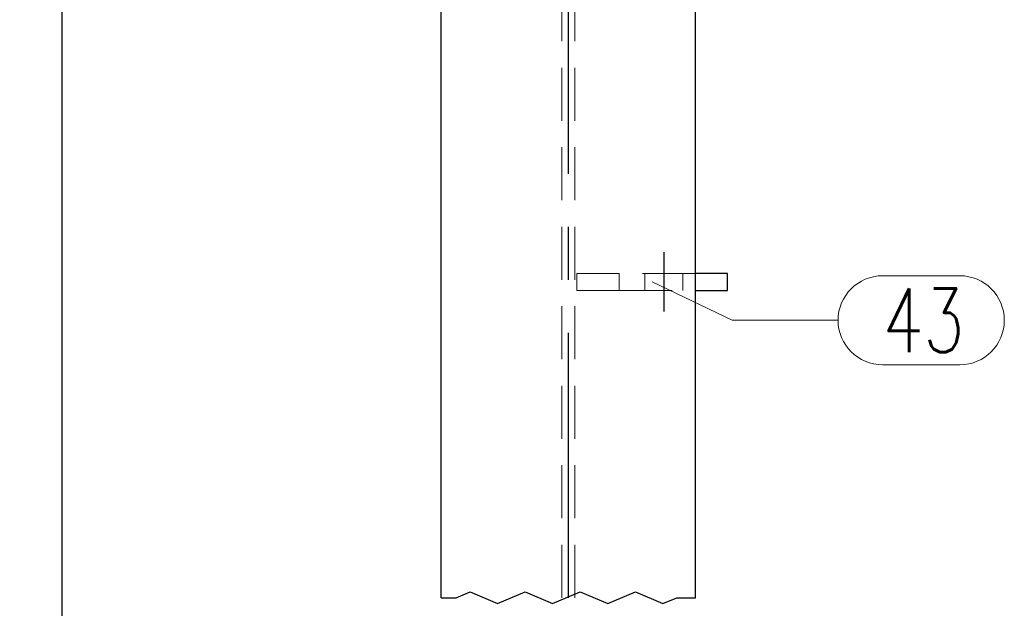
# Model space of a CAD drawing. Header units: millimetres. Extents: x 3515 to 4529, y 13642 to 14292.
# Tile 68 of 96: x 3983 to 4029, y 14157 to 14185. Entities that reach past the tile are written whole.
import ezdxf

# ---------------------------------------------------------------- set-up
doc = ezdxf.new("R2010")
doc.units = ezdxf.units.MM
doc.header["$LTSCALE"] = 10
doc.linetypes.add('HIDDEN', pattern=[0.375, 0.25, -0.125])
doc.linetypes.add('MITTE', pattern=[2, 1.25, -0.25, 0.25, -0.25])
doc.layers.get('Defpoints').update_dxf_attribs({"color": 1})
for name, color, linetype, lineweight in [('PS_DIM', 4, 'Continuous', 13), ('PS_Hidden', 2, 'HIDDEN', 9), ('PS_Pos', 1, 'Continuous', 15), ('PS_SOLID', 7, 'Continuous', 30)]:
    doc.layers.add(name, color=color, linetype=linetype, lineweight=lineweight)
doc.layers.add('PS_MID', color=5, linetype='MITTE')
doc.layers.add('PS_SHAPE', color=3, linetype='Continuous')
doc.styles.add('simplex', font='simplex.shx', dxfattribs={"width": 0.75})
doc.dimstyles.new('1_10_GŁ_DS1-LS10', dxfattribs={"dimtxt": 2, "dimasz": 2, "dimexe": 2, "dimexo": 5, "dimgap": 1, "dimtad": 1, "dimjust": 4, "dimdec": 0, "dimlfac": 10, "dimtxsty": 'simplex', "dimblk1": 'NONE', "dimsah": 1, "dimcen": 2, "dimclrd": 256, "dimclre": 256, "dimclrt": 3, "dimadec": 1, "dimazin": 0, "dimtfac": 1, "dimtdec": 0, "dimtmove": 2, "dimatfit": 3, "dimfxl": 1, "dimarcsym": 0})

# ---------------------------------------------------------------- blocks, each defined once
blk = doc.blocks.new('*D186')
at = {"layer": 'Defpoints', "color": 0, "transparency": 16777216}
for p in [(3984.79, 14206.909), (4005.18, 14206.909), (4014.68, 14057.599)]:
    blk.add_point(p, dxfattribs=at)
at = {"layer": 'PS_DIM', "lineweight": -2, "transparency": 16777216}
for p, q in [((4000.18, 14206.909), (3982.79, 14206.909)), ((3984.79, 14057.599), (3984.79, 14204.909)), ((4009.68, 14057.599), (3982.79, 14057.599))]:
    blk.add_line(p, q, dxfattribs=at)
at = {"layer": 'PS_DIM', "transparency": 16777216}
blk.add_solid([(3984.457, 14204.909), (3985.123, 14204.909), (3984.79, 14206.909)], dxfattribs=at)
at = {"layer": 'PS_DIM', "color": 3, "transparency": 16777216, "insert": (3988.417, 14208.929), "char_height": 2, "attachment_point": 5, "rotation": 0.0573, "style": 'simplex'}
blk.add_mtext('3969', dxfattribs=at)
blk = doc.blocks.new('_None')
blk = doc.blocks.new('*D187')
at = {"layer": 'Defpoints', "color": 0, "transparency": 16777216}
for p in [(3984.79, 14226.033), (4014.68, 14226.033), (4014.68, 14057.599)]:
    blk.add_point(p, dxfattribs=at)
at = {"layer": 'PS_DIM', "lineweight": -2, "transparency": 16777216}
for p, q in [((4009.68, 14226.033), (3982.79, 14226.033)), ((3984.79, 14057.599), (3984.79, 14224.033)), ((4009.68, 14057.599), (3982.79, 14057.599))]:
    blk.add_line(p, q, dxfattribs=at)
at = {"layer": 'PS_DIM', "transparency": 16777216}
blk.add_solid([(3984.457, 14224.033), (3985.123, 14224.033), (3984.79, 14226.033)], dxfattribs=at)
at = {"layer": 'PS_DIM', "color": 3, "transparency": 16777216, "insert": (3988.31, 14228.053), "char_height": 2, "attachment_point": 5, "rotation": 0.0573, "style": 'simplex'}
blk.add_mtext('4160', dxfattribs=at)
blk = doc.blocks.new('*X435')
at = {"color": 1}
for p, q in [((4003.386, 14157.733), (4004.037, 14158.008)), ((4004.037, 14158.008), (4005.337, 14157.458)), ((4005.337, 14157.458), (4006.637, 14158.008)), ((4006.637, 14158.008), (4007.937, 14157.458)), ((4007.937, 14157.458), (4009.238, 14158.008)), ((4009.238, 14158.008), (4010.538, 14157.458)), ((4010.538, 14157.458), (4011.838, 14158.008)), ((4011.838, 14158.008), (4013.139, 14157.458)), ((4002.68, 14157.733), (4003.386, 14157.733)), ((4013.139, 14157.458), (4013.789, 14157.733)), ((4013.789, 14157.733), (4014.68, 14157.733))]:
    blk.add_line(p, q, dxfattribs=at)
at = {"layer": 'PS_Hidden', "color": 2, "linetype": 'HIDDEN'}
for p, q in [((4008.37, 14157.733), (4008.37, 14226.033)), ((4008.99, 14157.733), (4008.99, 14226.033)), ((4009.08, 14172.233), (4009.08, 14173.033)), ((4009.08, 14173.033), (4011.08, 14173.033)), ((4011.08, 14173.033), (4011.08, 14172.233)), ((4014.68, 14173.033), (4011.08, 14173.033)), ((4012.28, 14172.233), (4012.28, 14173.033)), ((4014.08, 14172.233), (4014.08, 14173.033)), ((4011.08, 14172.233), (4009.08, 14172.233)), ((4011.08, 14172.233), (4014.68, 14172.233))]:
    blk.add_line(p, q, dxfattribs=at)
at = {"layer": 'PS_MID', "color": 5, "linetype": 'MITTE'}
for p, q in [((4008.68, 14157.733), (4008.68, 14231.033)), ((4013.18, 14174.033), (4013.18, 14171.233)), ((4013.18, 14174.033), (4013.18, 14171.233))]:
    blk.add_line(p, q, dxfattribs=at)
at = {"layer": 'PS_SOLID', "color": 7, "linetype": 'Continuous'}
for p, q in [((4002.68, 14157.733), (4002.68, 14226.033)), ((4014.68, 14157.733), (4014.68, 14226.033)), ((4016.18, 14173.033), (4014.68, 14173.033)), ((4016.18, 14172.233), (4016.18, 14173.033)), ((4014.68, 14172.233), (4016.18, 14172.233))]:
    blk.add_line(p, q, dxfattribs=at)
blk = doc.blocks.new('*X444')
at = {"color": 1}
for p, q in [((4023.504, 14172.922), (4027.147, 14172.922)), ((4012.63, 14172.633), (4016.404, 14170.822)), ((4016.404, 14170.822), (4021.404, 14170.822)), ((4023.504, 14168.722), (4027.147, 14168.722))]:
    blk.add_line(p, q, dxfattribs=at)
for centre, start, end in [((4023.504, 14170.822), 90, 270), ((4027.147, 14170.822), 270, 90)]:
    blk.add_arc(centre, 2.1, start, end, dxfattribs=at)
at = {"color": 2, "style": 'simplex', "width": 0.75}
blk.add_text('43', height=3, dxfattribs=at).set_placement((4023.504, 14169.322))

msp = doc.modelspace()

# ---------------------------------------------------------------- block references
at = {"layer": 'PS_Pos'}
msp.add_blockref('*X444', (0, 0), dxfattribs=at)
at = {"layer": 'PS_SHAPE', "color": 3}
msp.add_blockref('*X435', (0, 0), dxfattribs=at)

# ---------------------------------------------------------------- dimensions: what is measured, and where the dimension line sits
at = {"layer": 'PS_DIM'}
for base, p2, text, picture, middle in [((3984.79, 14226.033), (4014.68, 14226.033), '4160', '*D187', (3988.31, 14228.053)), ((3984.79, 14206.909), (4005.18, 14206.909), '3969', '*D186', (3988.417, 14208.929))]:
    dim = msp.add_linear_dim(base=base, p1=(4014.68, 14057.599), p2=p2, angle=90, text=text, dimstyle='1_10_GŁ_DS1-LS10', dxfattribs=at)
    dim.commit()
    dim.dimension.update_dxf_attribs({"geometry": picture, "text_midpoint": middle, "dimtype": 128, "text_rotation": 0.0573})

doc.saveas('drawing.dxf')
